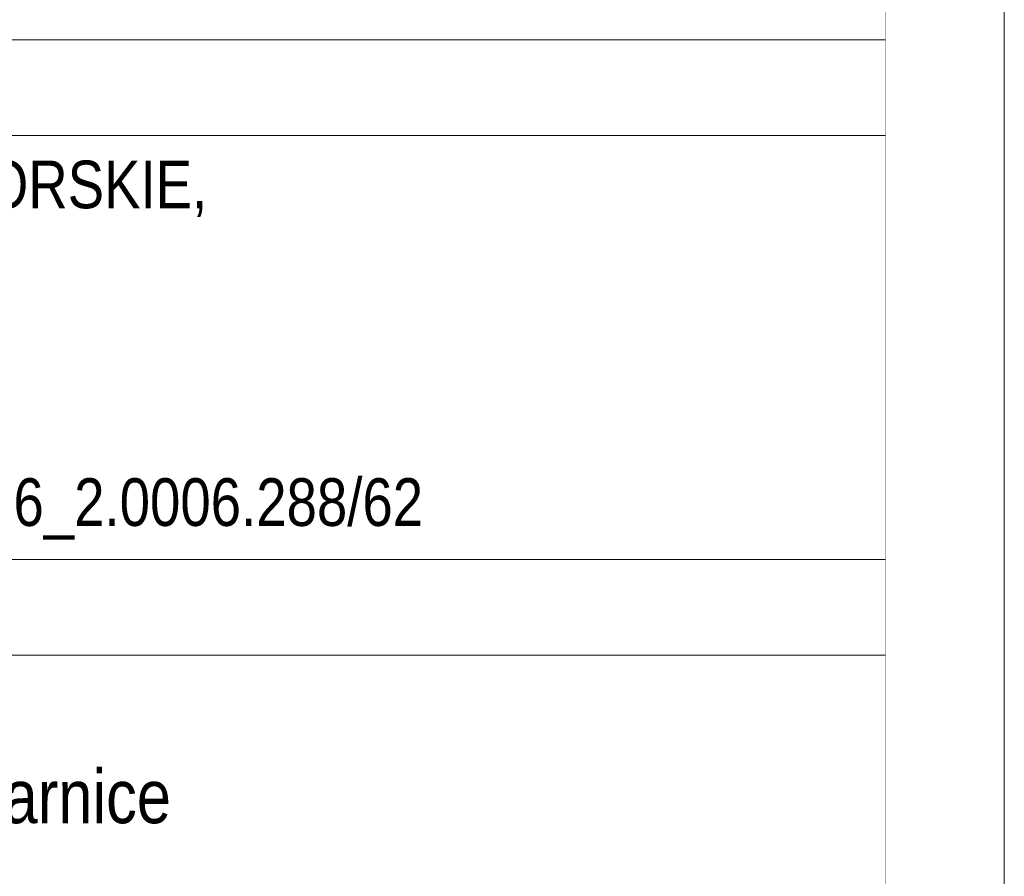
# Model space of a CAD drawing. Header units: millimetres. Extents: x 8949 to 18258, y -1077 to 30686.
# Tile 65 of 89: x 15236 to 15442, y 21392 to 21572. Entities that reach past the tile are written whole.
import ezdxf

# ---------------------------------------------------------------- set-up
doc = ezdxf.new("R2010")
doc.units = ezdxf.units.MM
doc.set_wipeout_variables(frame=1)
doc.layers.add('0A_TABELKA', color=7, linetype='Continuous', lineweight=0)
doc.layers.add('0Z_OPISY', color=7, linetype='Continuous', lineweight=9)
doc.styles.add('Arial', font='arial.ttf')

msp = doc.modelspace()

# ---------------------------------------------------------------- linework, layer by layer
at = {"layer": '0Z_OPISY'}
for points in [[(12242.45, 20999.24), (15442.45, 20999.24), (15442.45, 23099.24), (12242.45, 23099.24)], [(12267.45, 21024.24), (15417.45, 21024.24), (15417.45, 23074.24), (12267.45, 23074.24)]]:
    msp.add_lwpolyline(points, close=True, dxfattribs=at)

# ---------------------------------------------------------------- next in the draw order: wipeouts: each hides what was drawn before it
msp.add_wipeout([(15095.7, 21024.24), (15095.7, 21672.63), (15417.45, 21672.63), (15417.45, 21024.24)]).dxf.layer = '0A_TABELKA'

# ---------------------------------------------------------------- next in the draw order: linework, layer by layer
at = {"layer": '0A_TABELKA'}
for p, q in [((15095.7, 21567.36), (15417.45, 21567.36)), ((15095.7, 21547.25), (15417.45, 21547.25)), ((15095.7, 21458.25), (15417.45, 21458.25)), ((15095.7, 21438.14), (15417.45, 21438.14))]:
    msp.add_line(p, q, dxfattribs=at)

# ---------------------------------------------------------------- next in the draw order: texts
at = {"layer": '0A_TABELKA', "attachment_point": 1, "style": 'Arial'}
for s, insert, char_height, width in [('{\\fArial Narrow|b0|i0|c238|p34;WOJ.:ZACHODNIOPOMORSKIE, \\PPOWIAT: PYRZYCKI\\PGMINA: WARNICE, \\POBRĘB: WARNICE,\\PDZ.NR 288/62   ID: 321206_2.0006.288/62}', (15102, 21541.98), 10, 697.0338), ('\\A1;{\\fArial Narrow|b0|i0|c238|p34;\\H1.03419x;Gmina Warnice \\PWarnice 66, 74-201 Warnice}', (15104.02, 21432.93), 10.89, 454.5638)]:
    msp.add_mtext(s, dxfattribs=dict(at, insert=insert, char_height=char_height, width=width))

doc.saveas('drawing.dxf')
